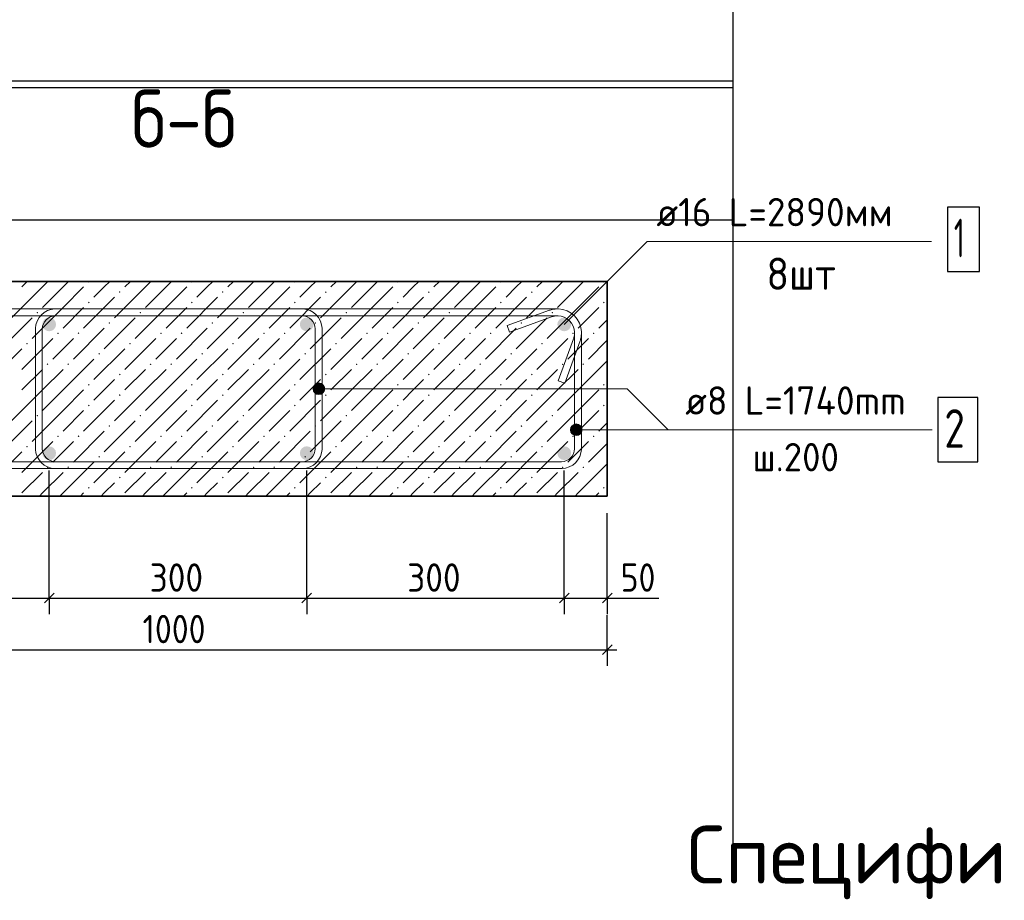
# Model space of a CAD drawing. Header units: millimetres. Extents: x 0 to 50400, y 0 to 35640.
# Tile 11 of 16: x 23775 to 32951, y 20137 to 28343. Entities that reach past the tile are written whole.
import ezdxf

# ---------------------------------------------------------------- set-up
doc = ezdxf.new("R2010")
doc.units = ezdxf.units.MM
doc.linetypes.add('______2', pattern=[324, 240, -84])
for name, color, linetype, lineweight in [('Standard', 7, 'Continuous', 25), ('ЖБ Пилон', 7, 'Continuous', 35), ('Заголовок чертежа', 7, 'Continuous', 25), ('Позиционная метка диаметр_ шаг', 7, 'Continuous', 13), ('Позиционная метка линия выноска', 7, 'Continuous', 13)]:
    doc.layers.add(name, color=color, linetype=linetype, lineweight=lineweight)
doc.layers.add('Размерная выноска', color=7, linetype='Continuous')
doc.layers.add('Стена фоновая арматура Х1', color=7, linetype='______2', true_color=0xa0a0a0)
doc.layers.add('Стена Хомут', color=7, linetype='______2', true_color=0xa0a0a0)
doc.styles.add('ISOCPEUR', font='txt')

msp = doc.modelspace()

# ---------------------------------------------------------------- hatches: boundary and pattern name
at = {"layer": 'ЖБ Пилон', "linetype": 'Continuous', "lineweight": 18, "transparency": 33554687}
for points in [[(24419, 25893), (24411.2, 25900.8), (24414.2, 25903.8), (24423.8, 25903.8), (24426.8, 25900.8)], [(25379, 25893), (25371.2, 25900.8), (25374.2, 25903.8), (25383.8, 25903.8), (25386.8, 25900.8)], [(26339, 25893), (26331.2, 25900.8), (26334.2, 25903.8), (26343.8, 25903.8), (26346.8, 25900.8)], [(27299, 25893), (27291.2, 25900.8), (27294.2, 25903.8), (27303.8, 25903.8), (27306.8, 25900.8)], [(28259, 25893), (28251.2, 25900.8), (28254.2, 25903.8), (28263.8, 25903.8), (28266.8, 25900.8)], [(29219, 25893), (29211.2, 25900.8), (29214.2, 25903.8), (29223.8, 25903.8), (29226.8, 25900.8)], [(24707, 25797), (24699.2, 25804.8), (24707, 25812.6), (24714.8, 25804.8)], [(25667, 25797), (25659.2, 25804.8), (25667, 25812.6), (25674.8, 25804.8)], [(26627, 25797), (26619.2, 25804.8), (26627, 25812.6), (26634.8, 25804.8)], [(27587, 25797), (27579.2, 25804.8), (27587, 25812.6), (27594.8, 25804.8)], [(28547, 25797), (28539.2, 25804.8), (28547, 25812.6), (28554.8, 25804.8)], [(24419, 25701), (24411.2, 25708.8), (24419, 25716.6), (24426.8, 25708.8)], [(25379, 25701), (25371.2, 25708.8), (25379, 25716.6), (25386.8, 25708.8)], [(26339, 25701), (26331.2, 25708.8), (26339, 25716.6), (26346.8, 25708.8)], [(27299, 25701), (27291.2, 25708.8), (27299, 25716.6), (27306.8, 25708.8)], [(28259, 25701), (28251.2, 25708.8), (28259, 25716.6), (28266.8, 25708.8)], [(29219, 25701), (29211.2, 25708.8), (29219, 25716.6), (29226.8, 25708.8)], [(23939, 25605), (23931.2, 25612.8), (23939, 25620.5), (23946.8, 25612.8)], [(24899, 25605), (24891.2, 25612.8), (24899, 25620.5), (24906.8, 25612.8)], [(25859, 25605), (25851.2, 25612.8), (25859, 25620.5), (25866.8, 25612.8)], [(26819, 25605), (26811.2, 25612.8), (26819, 25620.5), (26826.8, 25612.8)], [(27779, 25605), (27771.2, 25612.8), (27779, 25620.5), (27786.8, 25612.8)], [(28739, 25605), (28731.2, 25612.8), (28739, 25620.5), (28746.8, 25612.8)], [(24611, 25509), (24603.2, 25516.8), (24611, 25524.6), (24618.8, 25516.8)], [(25571, 25509), (25563.2, 25516.8), (25571, 25524.6), (25578.8, 25516.8)], [(26531, 25509), (26523.2, 25516.8), (26531, 25524.6), (26538.8, 25516.8)], [(27491, 25509), (27483.2, 25516.8), (27491, 25524.6), (27498.8, 25516.8)], [(28451, 25509), (28443.2, 25516.8), (28451, 25524.6), (28458.8, 25516.8)], [(24131, 25413), (24123.2, 25420.8), (24131, 25428.6), (24138.8, 25420.8)], [(24323, 25413), (24315.2, 25420.8), (24323, 25428.6), (24330.8, 25420.8)], [(25091, 25413), (25083.2, 25420.8), (25091, 25428.6), (25098.8, 25420.8)], [(25283, 25413), (25275.2, 25420.8), (25283, 25428.6), (25290.8, 25420.8)], [(26051, 25413), (26043.2, 25420.8), (26051, 25428.6), (26058.8, 25420.8)], [(26243, 25413), (26235.2, 25420.8), (26243, 25428.6), (26250.8, 25420.8)], [(27011, 25413), (27003.2, 25420.8), (27011, 25428.6), (27018.8, 25420.8)], [(27203, 25413), (27195.2, 25420.8), (27203, 25428.6), (27210.8, 25420.8)], [(27971, 25413), (27963.2, 25420.8), (27971, 25428.6), (27978.8, 25420.8)], [(28163, 25413), (28155.2, 25420.8), (28163, 25428.6), (28170.8, 25420.8)], [(28931, 25413), (28923.2, 25420.8), (28931, 25428.6), (28938.8, 25420.8)], [(29123, 25413), (29115.2, 25420.8), (29123, 25428.6), (29130.8, 25420.8)], [(23843, 25317), (23835.2, 25324.8), (23843, 25332.6), (23850.8, 25324.8)], [(24803, 25317), (24795.2, 25324.8), (24803, 25332.6), (24810.8, 25324.8)], [(25763, 25317), (25755.2, 25324.8), (25763, 25332.6), (25770.8, 25324.8)], [(26723, 25317), (26715.2, 25324.8), (26723, 25332.6), (26730.8, 25324.8)], [(27683, 25317), (27675.2, 25324.8), (27683, 25332.6), (27690.8, 25324.8)], [(28643, 25317), (28635.2, 25324.8), (28643, 25332.6), (28650.8, 25324.8)], [(24515, 25221), (24507.2, 25228.8), (24515, 25236.6), (24522.8, 25228.8)], [(25475, 25221), (25467.2, 25228.8), (25475, 25236.6), (25482.8, 25228.8)], [(26435, 25221), (26427.2, 25228.8), (26435, 25236.6), (26442.8, 25228.8)], [(27395, 25221), (27387.2, 25228.8), (27395, 25236.6), (27402.8, 25228.8)], [(28355, 25221), (28347.2, 25228.8), (28355, 25236.6), (28362.8, 25228.8)], [(24035, 25125), (24027.2, 25132.8), (24035, 25140.5), (24042.8, 25132.8)], [(24227, 25125), (24219.2, 25132.8), (24227, 25140.5), (24234.8, 25132.8)], [(24995, 25125), (24987.2, 25132.8), (24995, 25140.5), (25002.8, 25132.8)], [(25187, 25125), (25179.2, 25132.8), (25187, 25140.5), (25194.8, 25132.8)], [(25955, 25125), (25947.2, 25132.8), (25955, 25140.5), (25962.8, 25132.8)], [(26147, 25125), (26139.2, 25132.8), (26147, 25140.5), (26154.8, 25132.8)], [(26915, 25125), (26907.2, 25132.8), (26915, 25140.5), (26922.8, 25132.8)], [(27107, 25125), (27099.2, 25132.8), (27107, 25140.5), (27114.8, 25132.8)], [(27875, 25125), (27867.2, 25132.8), (27875, 25140.5), (27882.8, 25132.8)], [(28067, 25125), (28059.2, 25132.8), (28067, 25140.5), (28074.8, 25132.8)], [(28835, 25125), (28827.2, 25132.8), (28835, 25140.5), (28842.8, 25132.8)], [(29027, 25125), (29019.2, 25132.8), (29027, 25140.5), (29034.8, 25132.8)], [(24707, 25029), (24699.2, 25036.8), (24707, 25044.6), (24714.8, 25036.8)], [(25667, 25029), (25659.2, 25036.8), (25667, 25044.6), (25674.8, 25036.8)], [(26627, 25029), (26619.2, 25036.8), (26627, 25044.6), (26634.8, 25036.8)], [(27587, 25029), (27579.2, 25036.8), (27587, 25044.6), (27594.8, 25036.8)], [(28547, 25029), (28539.2, 25036.8), (28547, 25044.6), (28554.8, 25036.8)], [(24419, 24933), (24411.2, 24940.8), (24419, 24948.6), (24426.8, 24940.8)], [(25379, 24933), (25371.2, 24940.8), (25379, 24948.6), (25386.8, 24940.8)], [(26339, 24933), (26331.2, 24940.8), (26339, 24948.6), (26346.8, 24940.8)], [(27299, 24933), (27291.2, 24940.8), (27299, 24948.6), (27306.8, 24940.8)], [(28259, 24933), (28251.2, 24940.8), (28259, 24948.6), (28266.8, 24940.8)], [(29219, 24933), (29211.2, 24940.8), (29219, 24948.6), (29226.8, 24940.8)], [(24707, 24837), (24699.2, 24844.8), (24707, 24852.6), (24714.8, 24844.8)], [(25667, 24837), (25659.2, 24844.8), (25667, 24852.6), (25674.8, 24844.8)], [(26627, 24837), (26619.2, 24844.8), (26627, 24852.6), (26634.8, 24844.8)], [(27587, 24837), (27579.2, 24844.8), (27587, 24852.6), (27594.8, 24844.8)], [(28547, 24837), (28539.2, 24844.8), (28547, 24852.6), (28554.8, 24844.8)], [(24419, 24741), (24411.2, 24748.8), (24419, 24756.6), (24426.8, 24748.8)], [(25379, 24741), (25371.2, 24748.8), (25379, 24756.6), (25386.8, 24748.8)], [(26339, 24741), (26331.2, 24748.8), (26339, 24756.6), (26346.8, 24748.8)], [(27299, 24741), (27291.2, 24748.8), (27299, 24756.6), (27306.8, 24748.8)], [(28259, 24741), (28251.2, 24748.8), (28259, 24756.6), (28266.8, 24748.8)], [(29219, 24741), (29211.2, 24748.8), (29219, 24756.6), (29226.8, 24748.8)], [(23939, 24645), (23931.2, 24652.8), (23939, 24660.5), (23946.8, 24652.8)], [(24899, 24645), (24891.2, 24652.8), (24899, 24660.5), (24906.8, 24652.8)], [(25859, 24645), (25851.2, 24652.8), (25859, 24660.5), (25866.8, 24652.8)], [(26819, 24645), (26811.2, 24652.8), (26819, 24660.5), (26826.8, 24652.8)], [(27779, 24645), (27771.2, 24652.8), (27779, 24660.5), (27786.8, 24652.8)], [(28739, 24645), (28731.2, 24652.8), (28739, 24660.5), (28746.8, 24652.8)], [(24611, 24549), (24603.2, 24556.8), (24611, 24564.6), (24618.8, 24556.8)], [(25571, 24549), (25563.2, 24556.8), (25571, 24564.6), (25578.8, 24556.8)], [(26531, 24549), (26523.2, 24556.8), (26531, 24564.6), (26538.8, 24556.8)], [(27491, 24549), (27483.2, 24556.8), (27491, 24564.6), (27498.8, 24556.8)], [(28451, 24549), (28443.2, 24556.8), (28451, 24564.6), (28458.8, 24556.8)], [(24131, 24453), (24123.2, 24460.8), (24131, 24468.6), (24138.8, 24460.8)], [(24323, 24453), (24315.2, 24460.8), (24323, 24468.6), (24330.8, 24460.8)], [(25091, 24453), (25083.2, 24460.8), (25091, 24468.6), (25098.8, 24460.8)], [(25283, 24453), (25275.2, 24460.8), (25283, 24468.6), (25290.8, 24460.8)], [(26051, 24453), (26043.2, 24460.8), (26051, 24468.6), (26058.8, 24460.8)], [(26243, 24453), (26235.2, 24460.8), (26243, 24468.6), (26250.8, 24460.8)], [(27011, 24453), (27003.2, 24460.8), (27011, 24468.6), (27018.8, 24460.8)], [(27203, 24453), (27195.2, 24460.8), (27203, 24468.6), (27210.8, 24460.8)], [(27971, 24453), (27963.2, 24460.8), (27971, 24468.6), (27978.8, 24460.8)], [(28163, 24453), (28155.2, 24460.8), (28163, 24468.6), (28170.8, 24460.8)], [(28931, 24453), (28923.2, 24460.8), (28931, 24468.6), (28938.8, 24460.8)], [(29123, 24453), (29115.2, 24460.8), (29123, 24468.6), (29130.8, 24460.8)], [(23843, 24357), (23835.2, 24364.8), (23843, 24372.6), (23850.8, 24364.8)], [(24803, 24357), (24795.2, 24364.8), (24803, 24372.6), (24810.8, 24364.8)], [(25763, 24357), (25755.2, 24364.8), (25763, 24372.6), (25770.8, 24364.8)], [(26723, 24357), (26715.2, 24364.8), (26723, 24372.6), (26730.8, 24364.8)], [(27683, 24357), (27675.2, 24364.8), (27683, 24372.6), (27690.8, 24364.8)], [(28643, 24357), (28635.2, 24364.8), (28643, 24372.6), (28650.8, 24364.8)], [(24515, 24261), (24507.2, 24268.8), (24515, 24276.6), (24522.8, 24268.8)], [(25475, 24261), (25467.2, 24268.8), (25475, 24276.6), (25482.8, 24268.8)], [(26435, 24261), (26427.2, 24268.8), (26435, 24276.6), (26442.8, 24268.8)], [(27395, 24261), (27387.2, 24268.8), (27395, 24276.6), (27402.8, 24268.8)], [(28355, 24261), (28347.2, 24268.8), (28355, 24276.6), (28362.8, 24268.8)], [(24035, 24165), (24027.2, 24172.8), (24035, 24180.5), (24042.8, 24172.8)], [(24227, 24165), (24219.2, 24172.8), (24227, 24180.5), (24234.8, 24172.8)], [(24995, 24165), (24987.2, 24172.8), (24995, 24180.5), (25002.8, 24172.8)], [(25187, 24165), (25179.2, 24172.8), (25187, 24180.5), (25194.8, 24172.8)], [(25955, 24165), (25947.2, 24172.8), (25955, 24180.5), (25962.8, 24172.8)], [(26147, 24165), (26139.2, 24172.8), (26147, 24180.5), (26154.8, 24172.8)], [(26915, 24165), (26907.2, 24172.8), (26915, 24180.5), (26922.8, 24172.8)], [(27107, 24165), (27099.2, 24172.8), (27107, 24180.5), (27114.8, 24172.8)], [(27875, 24165), (27867.2, 24172.8), (27875, 24180.5), (27882.8, 24172.8)], [(28067, 24165), (28059.2, 24172.8), (28067, 24180.5), (28074.8, 24172.8)], [(28835, 24165), (28827.2, 24172.8), (28835, 24180.5), (28842.8, 24172.8)], [(29027, 24165), (29019.2, 24172.8), (29027, 24180.5), (29034.8, 24172.8)], [(24707, 24069), (24699.2, 24076.8), (24707, 24084.6), (24714.8, 24076.8)], [(25667, 24069), (25659.2, 24076.8), (25667, 24084.6), (25674.8, 24076.8)], [(26627, 24069), (26619.2, 24076.8), (26627, 24084.6), (26634.8, 24076.8)], [(27587, 24069), (27579.2, 24076.8), (27587, 24084.6), (27594.8, 24076.8)], [(28547, 24069), (28539.2, 24076.8), (28547, 24084.6), (28554.8, 24076.8)], [(24419, 23973), (24411.2, 23980.8), (24419, 23988.6), (24426.8, 23980.8)], [(25379, 23973), (25371.2, 23980.8), (25379, 23988.6), (25386.8, 23980.8)], [(26339, 23973), (26331.2, 23980.8), (26339, 23988.6), (26346.8, 23980.8)], [(27299, 23973), (27291.2, 23980.8), (27299, 23988.6), (27306.8, 23980.8)], [(28259, 23973), (28251.2, 23980.8), (28259, 23988.6), (28266.8, 23980.8)], [(29219, 23973), (29211.2, 23980.8), (29219, 23988.6), (29226.8, 23980.8)]]:
    msp.add_hatch(color=7, dxfattribs=at).paths.add_polyline_path(points, flags=16)
at = {"layer": 'Позиционная метка линия выноска', "linetype": 'Continuous', "lineweight": 13, "transparency": 33554687}
for points in [[(26516.6, 24876.8), (26516.6, 24930.8), (26509, 24903.8)], [(26516.6, 24930.8), (26536, 24857.3), (26536, 24950.2)], [(26516.6, 24930.8), (26516.6, 24876.8), (26536, 24857.3)], [(26536, 24950.2), (26563, 24849.8), (26563, 24957.8)], [(26536, 24950.2), (26536, 24857.3), (26563, 24849.8)], [(26563, 24957.8), (26563, 24849.8), (26590, 24857.3)], [(26563, 24957.8), (26590, 24857.3), (26590, 24950.2)], [(26590, 24950.2), (26590, 24857.3), (26609.4, 24876.8)], [(26590, 24950.2), (26609.4, 24876.8), (26609.4, 24930.8)], [(26609.4, 24930.8), (26609.4, 24876.8), (26617, 24903.8)], [(28915.3, 24494.8), (28915.3, 24548.8), (28907.7, 24521.8)], [(28915.3, 24548.8), (28934.7, 24475.4), (28934.7, 24568.3)], [(28915.3, 24548.8), (28915.3, 24494.8), (28934.7, 24475.4)], [(28934.7, 24568.3), (28961.7, 24467.8), (28961.7, 24575.8)], [(28934.7, 24568.3), (28934.7, 24475.4), (28961.7, 24467.8)], [(28961.7, 24575.8), (28961.7, 24467.8), (28988.7, 24475.4)], [(28961.7, 24575.8), (28988.7, 24475.4), (28988.7, 24568.3)], [(28988.7, 24568.3), (28988.7, 24475.4), (29008.2, 24494.8)], [(28988.7, 24568.3), (29008.2, 24494.8), (29008.2, 24548.8)], [(29008.2, 24548.8), (29008.2, 24494.8), (29015.7, 24521.8)]]:
    msp.add_hatch(color=7, dxfattribs=at).paths.add_polyline_path(points)
at = {"layer": 'Стена фоновая арматура Х1', "linetype": 'Continuous', "lineweight": 18, "transparency": 33554687}
for points in [[(24113.7, 25503.8), (24108.9, 25528.3), (24095, 25549), (24074.2, 25562.9), (24049.7, 25567.8), (24025.2, 25562.9), (24004.5, 25549), (23990.6, 25528.3), (23985.7, 25503.8), (23990.6, 25479.3), (24004.5, 25458.5), (24025.2, 25444.6), (24049.7, 25439.8), (24074.2, 25444.6), (24095, 25458.5), (24108.9, 25479.3)], [(26513.7, 25503.8), (26508.9, 25528.3), (26495, 25549), (26474.2, 25562.9), (26449.7, 25567.8), (26425.2, 25562.9), (26404.5, 25549), (26390.6, 25528.3), (26385.7, 25503.8), (26390.6, 25479.3), (26404.5, 25458.5), (26425.2, 25444.6), (26449.7, 25439.8), (26474.2, 25444.6), (26495, 25458.5), (26508.9, 25479.3)], [(28913.7, 25503.8), (28908.9, 25528.3), (28895, 25549), (28874.2, 25562.9), (28849.7, 25567.8), (28825.2, 25562.9), (28804.5, 25549), (28790.6, 25528.3), (28785.7, 25503.8), (28790.6, 25479.3), (28804.5, 25458.5), (28825.2, 25444.6), (28849.7, 25439.8), (28874.2, 25444.6), (28895, 25458.5), (28908.9, 25479.3)], [(24113.7, 24303.8), (24108.9, 24328.3), (24095, 24349), (24074.2, 24362.9), (24049.7, 24367.8), (24025.2, 24362.9), (24004.5, 24349), (23990.6, 24328.3), (23985.7, 24303.8), (23990.6, 24279.3), (24004.5, 24258.5), (24025.2, 24244.6), (24049.7, 24239.8), (24074.2, 24244.6), (24095, 24258.5), (24108.9, 24279.3)], [(26513.7, 24303.8), (26508.9, 24328.3), (26495, 24349), (26474.2, 24362.9), (26449.7, 24367.8), (26425.2, 24362.9), (26404.5, 24349), (26390.6, 24328.3), (26385.7, 24303.8), (26390.6, 24279.3), (26404.5, 24258.5), (26425.2, 24244.6), (26449.7, 24239.8), (26474.2, 24244.6), (26495, 24258.5), (26508.9, 24279.3)], [(28913.7, 24303.8), (28908.9, 24328.3), (28895, 24349), (28874.2, 24362.9), (28849.7, 24367.8), (28825.2, 24362.9), (28804.5, 24349), (28790.6, 24328.3), (28785.7, 24303.8), (28790.6, 24279.3), (28804.5, 24258.5), (28825.2, 24244.6), (28849.7, 24239.8), (28874.2, 24244.6), (28895, 24258.5), (28908.9, 24279.3)]]:
    msp.add_hatch(color=7, dxfattribs=at).paths.add_polyline_path(points)

# ---------------------------------------------------------------- linework, layer by layer
at = {"layer": 'Standard', "color": 254, "linetype": 'Continuous', "lineweight": -3, "true_color": 0xc4c4ff, "transparency": 33554687}
msp.add_line((30423.3, 27711.5), (30423.3, 28184.7), dxfattribs=at)
at = {"layer": 'Standard', "color": 7, "linetype": 'Continuous', "lineweight": -3, "transparency": 33554687}
for p, q in [((24049.7, 22952.8), (24049.7, 23102.8)), ((26449.7, 22952.8), (26449.7, 23102.8)), ((28849.7, 22952.8), (28849.7, 23102.8)), ((29249.7, 22952.8), (29249.7, 23102.8)), ((21649.7, 22952.8), (24049.7, 22952.8)), ((24049.7, 22952.8), (24049.7, 22802.8)), ((24049.7, 22952.8), (26449.7, 22952.8)), ((26449.7, 22952.8), (26449.7, 22802.8)), ((26449.7, 22952.8), (28849.7, 22952.8)), ((28849.7, 22952.8), (28849.7, 22802.8)), ((28849.7, 22952.8), (29249.7, 22952.8)), ((29249.7, 22952.8), (29249.7, 22802.8)), ((29249.7, 22952.8), (29339.7, 22952.8)), ((29249.7, 22472.8), (29249.7, 22792.8)), ((29249.7, 22472.8), (29249.7, 22622.8)), ((21249.7, 22472.8), (29249.7, 22472.8)), ((29249.7, 22472.8), (29249.7, 22322.8)), ((29249.7, 22472.8), (29339.7, 22472.8))]:
    msp.add_line(p, q, dxfattribs=at)
at = {"layer": 'Standard', "color": 7, "linetype": 'Continuous', "lineweight": 25, "transparency": 33554687}
for p, q in [((24004.7, 22907.8), (24094.7, 22997.8)), ((26404.7, 22907.8), (26494.7, 22997.8)), ((28804.7, 22907.8), (28894.7, 22997.8)), ((29204.7, 22907.8), (29294.7, 22997.8)), ((29204.7, 22427.8), (29294.7, 22517.8))]:
    msp.add_line(p, q, dxfattribs=at)
at = {"layer": 'Standard', "color": 254, "linetype": 'Continuous', "lineweight": -3, "true_color": 0xc4c4ff, "transparency": 33554687}
for points in [[(30423.3, 26478.1), (30423.3, 34048.5), (20095.3, 34048.5), (20095.3, 26478.1), (30423.3, 26478.1)], [(20095.3, 28184.7), (20095.3, 27711.5), (30423.3, 27711.5)], [(30423.3, 20373.4), (30423.3, 27769.8), (20095.3, 27769.8), (20095.3, 20373.4)]]:
    msp.add_lwpolyline(points, dxfattribs=at)
at = {"layer": 'Standard', "color": 7, "linetype": 'Continuous', "lineweight": -3, "transparency": 33554687}
for points in [[(24049.7, 22952.8), (24049.7, 22973.2), (24049.7, 22973.2), (24049.7, 22973.2), (24049.7, 22973.2), (24049.7, 22973.2), (24049.7, 22973.2), (24049.7, 24143.8)], [(26449.7, 22952.8), (26449.7, 22973.2), (26449.7, 22973.2), (26449.7, 22973.2), (26449.7, 22973.2), (26449.7, 24143.8)], [(28849.7, 22952.8), (28849.7, 22973.2), (28849.7, 22973.2), (28849.7, 24143.8)], [(29249.7, 22952.8), (29249.7, 22973.2), (29249.7, 22973.2), (29249.7, 23743.8)]]:
    msp.add_lwpolyline(points, dxfattribs=at)
at = {"layer": 'ЖБ Пилон', "color": 7, "linetype": 'Continuous', "lineweight": 35, "transparency": 33554687}
for p, q in [((29249.7, 25903.8), (21249.7, 25903.8)), ((29249.7, 23903.8), (29249.7, 25903.8)), ((21249.7, 23903.8), (29249.7, 23903.8))]:
    msp.add_line(p, q, dxfattribs=at)
at = {"layer": 'ЖБ Пилон', "color": 9, "linetype": 'Continuous', "lineweight": 18, "true_color": 0xc7c7c7, "transparency": 33554687}
for p, q in [((23795, 25852.8), (23846, 25903.8)), ((23987, 25852.8), (24038, 25903.8)), ((24179, 25852.8), (24230, 25903.8)), ((24614, 25903.8), (24563, 25852.8)), ((24755, 25852.8), (24806, 25903.8)), ((24947, 25852.8), (24998, 25903.8)), ((25139, 25852.8), (25190, 25903.8)), ((25574, 25903.8), (25523, 25852.8)), ((25715, 25852.8), (25766, 25903.8)), ((25907, 25852.8), (25958, 25903.8)), ((26099, 25852.8), (26150, 25903.8)), ((26534, 25903.8), (26483, 25852.8)), ((26675, 25852.8), (26726, 25903.8)), ((26867, 25852.8), (26918, 25903.8)), ((27059, 25852.8), (27110, 25903.8)), ((27494, 25903.8), (27443, 25852.8)), ((27635, 25852.8), (27686, 25903.8)), ((27827, 25852.8), (27878, 25903.8)), ((28019, 25852.8), (28070, 25903.8)), ((28454, 25903.8), (28403, 25852.8)), ((28595, 25852.8), (28646, 25903.8)), ((28787, 25852.8), (28838, 25903.8)), ((28979, 25852.8), (29030, 25903.8)), ((23987, 25852.8), (23699, 25564.8)), ((23987, 25660.8), (24179, 25852.8)), ((24179, 25660.8), (24371, 25852.8)), ((24563, 25852.8), (24467, 25756.8)), ((24947, 25852.8), (24659, 25564.8)), ((24947, 25660.8), (25139, 25852.8)), ((25139, 25660.8), (25331, 25852.8)), ((25523, 25852.8), (25427, 25756.8)), ((25907, 25852.8), (25619, 25564.8)), ((25907, 25660.8), (26099, 25852.8)), ((26099, 25660.8), (26291, 25852.8)), ((26483, 25852.8), (26387, 25756.8)), ((26867, 25852.8), (26579, 25564.8)), ((26867, 25660.8), (27059, 25852.8)), ((27059, 25660.8), (27251, 25852.8)), ((27443, 25852.8), (27347, 25756.8)), ((27827, 25852.8), (27539, 25564.8)), ((27827, 25660.8), (28019, 25852.8)), ((28019, 25660.8), (28211, 25852.8)), ((28403, 25852.8), (28307, 25756.8)), ((28787, 25852.8), (28499, 25564.8)), ((28787, 25660.8), (28979, 25852.8)), ((28979, 25660.8), (29171, 25852.8)), ((24371, 25468.8), (24659, 25756.8)), ((25331, 25468.8), (25619, 25756.8)), ((26291, 25468.8), (26579, 25756.8)), ((27251, 25468.8), (27539, 25756.8)), ((28211, 25468.8), (28499, 25756.8)), ((24179, 25660.8), (23891, 25372.8)), ((24179, 25468.8), (24371, 25660.8)), ((25139, 25660.8), (24851, 25372.8)), ((25139, 25468.8), (25331, 25660.8)), ((26099, 25660.8), (25811, 25372.8)), ((26099, 25468.8), (26291, 25660.8)), ((27059, 25660.8), (26771, 25372.8)), ((27059, 25468.8), (27251, 25660.8)), ((28019, 25660.8), (27731, 25372.8)), ((28019, 25468.8), (28211, 25660.8)), ((28979, 25660.8), (28691, 25372.8)), ((28979, 25468.8), (29171, 25660.8)), ((23603, 25276.8), (23891, 25564.8)), ((24563, 25276.8), (24851, 25564.8)), ((25523, 25276.8), (25811, 25564.8)), ((26483, 25276.8), (26771, 25564.8)), ((27443, 25276.8), (27731, 25564.8)), ((28403, 25276.8), (28691, 25564.8)), ((29171, 25468.8), (29249.7, 25547.5)), ((24275, 25180.8), (24563, 25468.8)), ((25235, 25180.8), (25523, 25468.8)), ((26195, 25180.8), (26483, 25468.8)), ((27155, 25180.8), (27443, 25468.8)), ((28115, 25180.8), (28403, 25468.8)), ((23795, 25084.8), (24083, 25372.8)), ((24275, 25372.8), (24179, 25276.8)), ((24755, 25084.8), (25043, 25372.8)), ((25235, 25372.8), (25139, 25276.8)), ((25715, 25084.8), (26003, 25372.8)), ((26195, 25372.8), (26099, 25276.8)), ((26675, 25084.8), (26963, 25372.8)), ((27155, 25372.8), (27059, 25276.8)), ((27635, 25084.8), (27923, 25372.8)), ((28115, 25372.8), (28019, 25276.8)), ((28595, 25084.8), (28883, 25372.8)), ((29075, 25372.8), (28979, 25276.8)), ((29075, 25180.8), (29249.7, 25355.5)), ((23507, 24988.8), (23795, 25276.8)), ((24179, 25276.8), (24083, 25180.8)), ((24467, 24988.8), (24755, 25276.8)), ((25139, 25276.8), (25043, 25180.8)), ((25427, 24988.8), (25715, 25276.8)), ((26099, 25276.8), (26003, 25180.8)), ((26387, 24988.8), (26675, 25276.8)), ((27059, 25276.8), (26963, 25180.8)), ((27347, 24988.8), (27635, 25276.8)), ((28019, 25276.8), (27923, 25180.8)), ((28307, 24988.8), (28595, 25276.8)), ((28979, 25276.8), (28883, 25180.8)), ((24179, 24892.8), (24467, 25180.8)), ((25139, 24892.8), (25427, 25180.8)), ((26099, 24892.8), (26387, 25180.8)), ((27059, 24892.8), (27347, 25180.8)), ((28019, 24892.8), (28307, 25180.8)), ((28979, 24892.8), (29249.7, 25163.5)), ((23795, 24892.8), (23987, 25084.8)), ((23987, 24892.8), (24179, 25084.8)), ((24755, 24892.8), (24947, 25084.8)), ((24947, 24892.8), (25139, 25084.8)), ((25715, 24892.8), (25907, 25084.8)), ((25907, 24892.8), (26099, 25084.8)), ((26675, 24892.8), (26867, 25084.8)), ((26867, 24892.8), (27059, 25084.8)), ((27635, 24892.8), (27827, 25084.8)), ((27827, 24892.8), (28019, 25084.8)), ((28595, 24892.8), (28787, 25084.8)), ((28787, 24892.8), (28979, 25084.8)), ((24659, 24988.8), (24563, 24892.8)), ((25619, 24988.8), (25523, 24892.8)), ((26579, 24988.8), (26483, 24892.8)), ((27539, 24988.8), (27443, 24892.8)), ((28499, 24988.8), (28403, 24892.8)), ((23987, 24892.8), (23699, 24604.8)), ((23987, 24700.8), (24179, 24892.8)), ((24179, 24700.8), (24371, 24892.8)), ((24563, 24892.8), (24467, 24796.8)), ((24947, 24892.8), (24659, 24604.8)), ((24947, 24700.8), (25139, 24892.8)), ((25139, 24700.8), (25331, 24892.8)), ((25523, 24892.8), (25427, 24796.8)), ((25907, 24892.8), (25619, 24604.8)), ((25907, 24700.8), (26099, 24892.8)), ((26099, 24700.8), (26291, 24892.8)), ((26483, 24892.8), (26387, 24796.8)), ((26867, 24892.8), (26579, 24604.8)), ((26867, 24700.8), (27059, 24892.8)), ((27059, 24700.8), (27251, 24892.8)), ((27443, 24892.8), (27347, 24796.8)), ((27827, 24892.8), (27539, 24604.8)), ((27827, 24700.8), (28019, 24892.8)), ((28019, 24700.8), (28211, 24892.8)), ((28403, 24892.8), (28307, 24796.8)), ((28787, 24892.8), (28499, 24604.8)), ((28787, 24700.8), (28979, 24892.8)), ((28979, 24700.8), (29171, 24892.8)), ((24371, 24508.8), (24659, 24796.8)), ((25331, 24508.8), (25619, 24796.8)), ((26291, 24508.8), (26579, 24796.8)), ((27251, 24508.8), (27539, 24796.8)), ((28211, 24508.8), (28499, 24796.8)), ((24179, 24700.8), (23891, 24412.8)), ((24179, 24508.8), (24371, 24700.8)), ((25139, 24700.8), (24851, 24412.8)), ((25139, 24508.8), (25331, 24700.8)), ((26099, 24700.8), (25811, 24412.8)), ((26099, 24508.8), (26291, 24700.8)), ((27059, 24700.8), (26771, 24412.8)), ((27059, 24508.8), (27251, 24700.8)), ((28019, 24700.8), (27731, 24412.8)), ((28019, 24508.8), (28211, 24700.8)), ((28979, 24700.8), (28691, 24412.8)), ((28979, 24508.8), (29171, 24700.8)), ((23603, 24316.8), (23891, 24604.8)), ((24563, 24316.8), (24851, 24604.8)), ((25523, 24316.8), (25811, 24604.8)), ((26483, 24316.8), (26771, 24604.8)), ((27443, 24316.8), (27731, 24604.8)), ((28403, 24316.8), (28691, 24604.8)), ((24275, 24220.8), (24563, 24508.8)), ((25235, 24220.8), (25523, 24508.8)), ((26195, 24220.8), (26483, 24508.8)), ((27155, 24220.8), (27443, 24508.8)), ((28115, 24220.8), (28403, 24508.8)), ((29171, 24508.8), (29249.7, 24587.5)), ((23795, 24124.8), (24083, 24412.8)), ((24275, 24412.8), (24179, 24316.8)), ((24755, 24124.8), (25043, 24412.8)), ((25235, 24412.8), (25139, 24316.8)), ((25715, 24124.8), (26003, 24412.8)), ((26195, 24412.8), (26099, 24316.8)), ((26675, 24124.8), (26963, 24412.8)), ((27155, 24412.8), (27059, 24316.8)), ((27635, 24124.8), (27923, 24412.8)), ((28115, 24412.8), (28019, 24316.8)), ((28595, 24124.8), (28883, 24412.8)), ((29075, 24412.8), (28979, 24316.8)), ((23507, 24028.8), (23795, 24316.8)), ((24179, 24316.8), (24083, 24220.8)), ((24467, 24028.8), (24755, 24316.8)), ((25139, 24316.8), (25043, 24220.8)), ((25427, 24028.8), (25715, 24316.8)), ((26099, 24316.8), (26003, 24220.8)), ((26387, 24028.8), (26675, 24316.8)), ((27059, 24316.8), (26963, 24220.8)), ((27347, 24028.8), (27635, 24316.8)), ((28019, 24316.8), (27923, 24220.8)), ((28307, 24028.8), (28595, 24316.8)), ((28979, 24316.8), (28883, 24220.8)), ((29075, 24220.8), (29249.7, 24395.5)), ((24179, 23932.8), (24467, 24220.8)), ((25139, 23932.8), (25427, 24220.8)), ((26099, 23932.8), (26387, 24220.8)), ((27059, 23932.8), (27347, 24220.8)), ((28019, 23932.8), (28307, 24220.8)), ((28979, 23932.8), (29249.7, 24203.5)), ((23795, 23932.8), (23987, 24124.8)), ((23987, 23932.8), (24179, 24124.8)), ((24755, 23932.8), (24947, 24124.8)), ((24947, 23932.8), (25139, 24124.8)), ((25715, 23932.8), (25907, 24124.8)), ((25907, 23932.8), (26099, 24124.8)), ((26675, 23932.8), (26867, 24124.8)), ((26867, 23932.8), (27059, 24124.8)), ((27635, 23932.8), (27827, 24124.8)), ((27827, 23932.8), (28019, 24124.8)), ((28595, 23932.8), (28787, 24124.8)), ((28787, 23932.8), (28979, 24124.8)), ((24659, 24028.8), (24563, 23932.8)), ((25619, 24028.8), (25523, 23932.8)), ((26579, 24028.8), (26483, 23932.8)), ((27539, 24028.8), (27443, 23932.8)), ((28499, 24028.8), (28403, 23932.8)), ((23987, 23932.8), (23958, 23903.8)), ((24150, 23903.8), (24179, 23932.8)), ((24342, 23903.8), (24371, 23932.8)), ((24563, 23932.8), (24534, 23903.8)), ((24947, 23932.8), (24918, 23903.8)), ((25110, 23903.8), (25139, 23932.8)), ((25302, 23903.8), (25331, 23932.8)), ((25523, 23932.8), (25494, 23903.8)), ((25907, 23932.8), (25878, 23903.8)), ((26070, 23903.8), (26099, 23932.8)), ((26262, 23903.8), (26291, 23932.8)), ((26483, 23932.8), (26454, 23903.8)), ((26867, 23932.8), (26838, 23903.8)), ((27030, 23903.8), (27059, 23932.8)), ((27222, 23903.8), (27251, 23932.8)), ((27443, 23932.8), (27414, 23903.8)), ((27827, 23932.8), (27798, 23903.8)), ((27990, 23903.8), (28019, 23932.8)), ((28182, 23903.8), (28211, 23932.8)), ((28403, 23932.8), (28374, 23903.8)), ((28787, 23932.8), (28758, 23903.8)), ((28950, 23903.8), (28979, 23932.8)), ((29142, 23903.8), (29171, 23932.8))]:
    msp.add_line(p, q, dxfattribs=at)
at = {"layer": 'Позиционная метка линия выноска', "color": 7, "linetype": 'Continuous', "lineweight": 13, "transparency": 33554687}
for p, q in [((28849.7, 25503.8), (29623.3, 26277.4)), ((29623.3, 26277.4), (32271.3, 26277.4)), ((26509, 24903.8), (26509, 24903.8)), ((26563, 24957.8), (26563, 24957.8)), ((26563, 24903.8), (29435, 24903.8)), ((26617, 24903.8), (26617, 24903.8)), ((29435, 24903.8), (29816.9, 24521.8)), ((26563, 24849.8), (26563, 24849.8)), ((28907.7, 24521.8), (28907.7, 24521.8)), ((28961.7, 24575.8), (28961.7, 24575.8)), ((28961.7, 24521.8), (32278.3, 24521.8)), ((29015.7, 24521.8), (29015.7, 24521.8)), ((28961.7, 24467.8), (28961.7, 24467.8))]:
    msp.add_line(p, q, dxfattribs=at)
for centre in [(26563, 24903.8), (28961.7, 24521.8)]:
    msp.add_circle(centre, 54, dxfattribs=at)
at = {"layer": 'Размерная выноска', "color": 7, "linetype": 'Continuous', "lineweight": -3, "transparency": 33554687}
msp.add_line((29249.7, 22952.8), (29729.7, 22952.8), dxfattribs=at)
at = {"layer": 'Стена фоновая арматура Х1', "color": 7, "linetype": 'Continuous', "lineweight": 25, "transparency": 33554687}
msp.add_lwpolyline([(32420.9, 25996.7), (32720.9, 25996.7), (32720.9, 26596.7), (32420.9, 26596.7), (32420.9, 25996.7)], dxfattribs=at)
at = {"layer": 'Стена Хомут', "color": 36, "linetype": 'Continuous', "lineweight": 13, "true_color": 0x6e3c1e, "transparency": 33554687}
for points in [[(21718.9, 25647.8), (26413.7, 25647.8), (26446.6, 25643.2), (26480.8, 25631.9), (26512.3, 25614.3), (26538.3, 25592.6), (26560, 25566.6), (26577.6, 25535.1), (26588.9, 25500.8), (26593.5, 25468), (26593.5, 24339.5), (26588.9, 24306.7), (26577.6, 24272.5), (26560, 24241), (26538.3, 24215), (26512.3, 24193.3), (26480.8, 24175.6), (26446.6, 24164.3), (26413.7, 24159.8), (21685.3, 24159.8)], [(28318.2, 25492), (28711.3, 25635.1), (28719.9, 25637.9), (28728.8, 25640.4), (28737.8, 25642.6), (28746.8, 25644.4), (28755.9, 25645.8), (28765.1, 25646.8), (28774.3, 25647.5), (28783.4, 25647.8), (28796.3, 25647.8), (28835.4, 25642.3), (28876, 25628.9), (28913.4, 25608), (28944.2, 25582.2), (28969.9, 25551.4), (28990.9, 25514), (29004.3, 25473.4), (29009.7, 25434.4), (29009.7, 24339.5), (29005.2, 24306.7), (28993.9, 24272.5), (28976.2, 24241), (28954.5, 24215), (28928.5, 24193.3), (28897, 24175.6), (28862.8, 24164.3), (28830, 24159.8), (24101.5, 24159.8), (24068.7, 24164.3), (24034.4, 24175.6), (24002.9, 24193.3), (23976.9, 24215), (23955.2, 24241), (23937.6, 24272.5), (23926.3, 24306.7), (23921.7, 24339.5), (23921.7, 25468), (23926.3, 25500.8), (23937.6, 25535.1), (23955.2, 25566.6), (23976.9, 25592.6), (24002.9, 25614.3), (24034.4, 25631.9), (24068.7, 25643.2), (24101.5, 25647.8), (28796.3, 25647.8), (28835.4, 25642.3), (28876, 25628.9), (28913.4, 25608), (28944.2, 25582.2), (28969.9, 25551.4), (28990.9, 25514), (29004.3, 25473.4), (29009.7, 25434.4), (29009.7, 25421.4), (29009.4, 25412.4), (29008.8, 25403.2), (29007.8, 25394), (29006.3, 25384.9), (29004.5, 25375.8), (29002.4, 25366.8), (28999.9, 25358), (28997, 25349.4), (28853.9, 24956.2), (28793.8, 24978.1), (28936.5, 25370.3), (28938.7, 25376.7), (28940.5, 25383.1), (28942, 25389.5), (28943.3, 25396), (28944.3, 25402.5), (28945, 25409), (28945.5, 25415.7), (28945.7, 25422.4), (28945.7, 25429.9), (28941.7, 25458.8), (28932, 25488.1), (28917, 25515), (28898.8, 25536.8), (28876.9, 25555.1), (28850.1, 25570.1), (28820.8, 25579.7), (28791.9, 25583.8), (24105.9, 25583.8), (24083.2, 25580.6), (24060.3, 25573.1), (24039.4, 25561.3), (24022.4, 25547.1), (24008.2, 25530.1), (23996.4, 25509.2), (23988.9, 25486.3), (23985.7, 25463.6), (23985.7, 24344), (23988.9, 24321.2), (23996.4, 24298.4), (24008.2, 24277.4), (24022.4, 24260.4), (24039.4, 24246.2), (24060.3, 24234.5), (24083.2, 24226.9), (24105.9, 24223.8), (28825.5, 24223.8), (28848.2, 24226.9), (28871.1, 24234.5), (28892.1, 24246.2), (28909.1, 24260.4), (28923.3, 24277.4), (28935, 24298.4), (28942.6, 24321.2), (28945.7, 24344), (28945.7, 25429.9), (28941.7, 25458.8), (28932, 25488.1), (28917, 25515), (28898.8, 25536.8), (28876.9, 25555.1), (28850.1, 25570.1), (28820.8, 25579.7), (28791.9, 25583.8), (28784.4, 25583.8), (28777.6, 25583.6), (28771, 25583.1), (28764.4, 25582.3), (28757.9, 25581.3), (28751.5, 25580.1), (28745.1, 25578.5), (28738.7, 25576.7), (28732.3, 25574.6), (28340.1, 25431.8), (28318.2, 25492)], [(21689.7, 24223.8), (26409.3, 24223.8), (26432, 24226.9), (26454.9, 24234.5), (26475.9, 24246.2), (26492.9, 24260.4), (26507.1, 24277.4), (26518.8, 24298.4), (26526.3, 24321.2), (26529.5, 24344), (26529.5, 25463.6), (26526.3, 25486.3), (26518.8, 25509.2), (26507.1, 25530.1), (26492.9, 25547.1), (26475.9, 25561.3), (26454.9, 25573.1), (26432, 25580.6), (26409.3, 25583.8), (21723.4, 25583.8)]]:
    msp.add_lwpolyline(points, dxfattribs=at)
at = {"layer": 'Стена Хомут', "color": 7, "linetype": 'Continuous', "lineweight": 25, "transparency": 33554687}
msp.add_lwpolyline([(32331.3, 24221.8), (32703.3, 24221.8), (32703.3, 24821.8), (32331.3, 24821.8), (32331.3, 24221.8)], dxfattribs=at)

# ---------------------------------------------------------------- texts
at = {"layer": 'Standard', "color": 7, "linetype": 'Continuous', "lineweight": 25, "transparency": 33554687, "char_height": 264, "attachment_point": 7, "style": 'ISOCPEUR'}
for s, insert, width in [('\\W0.91;300', (24985.7, 23012.8), 674.386), ('\\W0.91;300', (27385.7, 23012.8), 674.386), ('\\W0.87;50', (29374.7, 23012.8), 484.709), ('\\W0.87;1000', (24919.7, 22532.8), 800.3)]:
    msp.add_mtext(s, dxfattribs=dict(at, insert=insert, width=width))
at = {"layer": 'Standard', "color": 7, "linetype": 'Continuous', "lineweight": 50, "transparency": 33554687, "insert": (29992.5, 20146.8), "char_height": 540, "width": 13273.699, "attachment_point": 7, "style": 'ISOCPEUR'}
msp.add_mtext('\\W0.99;Спецификация элементов пилона П2.0', dxfattribs=at)
at = {"layer": 'Заголовок чертежа', "color": 7, "linetype": 'Continuous', "lineweight": 50, "transparency": 33554687, "insert": (24815.1, 27150.8), "char_height": 540, "width": 1379.418, "attachment_point": 7, "style": 'ISOCPEUR'}
msp.add_mtext('\\W0.91;б-б', dxfattribs=at)
at = {"layer": 'Позиционная метка диаметр_ шаг', "color": 7, "linetype": 'Continuous', "lineweight": 25, "transparency": 33554687, "insert": (30734.2, 25826.2), "char_height": 300, "width": 888.559, "attachment_point": 7, "style": 'ISOCPEUR'}
msp.add_mtext('\\W0.93;8шт', dxfattribs=at)
at = {"layer": 'Стена фоновая арматура Х1', "color": 7, "linetype": 'Continuous', "lineweight": 13, "transparency": 33554687, "attachment_point": 7, "style": 'ISOCPEUR'}
for s, insert, char_height, width in [('\\W0.96;ø16 L=2890мм ', (29708.9, 26418.2), 264, 2527.603), ('\\W0.56;1', (32480.9, 26128.7), 360, 280)]:
    msp.add_mtext(s, dxfattribs=dict(at, insert=insert, char_height=char_height, width=width))
at = {"layer": 'Стена Хомут', "color": 7, "linetype": 'Continuous', "lineweight": 13, "transparency": 33554687, "attachment_point": 7, "style": 'ISOCPEUR'}
for s, insert, char_height, width in [('\\W0.96;ø8 L=1740mm ', (29976.9, 24662.6), 264, 2422.057), ('\\W0.78;2', (32391.3, 24353.8), 360, 391.688), ('\\W0.95;ш.200 ', (30603.7, 24134.6), 264, 1154.563)]:
    msp.add_mtext(s, dxfattribs=dict(at, insert=insert, char_height=char_height, width=width))

doc.saveas('drawing.dxf')
